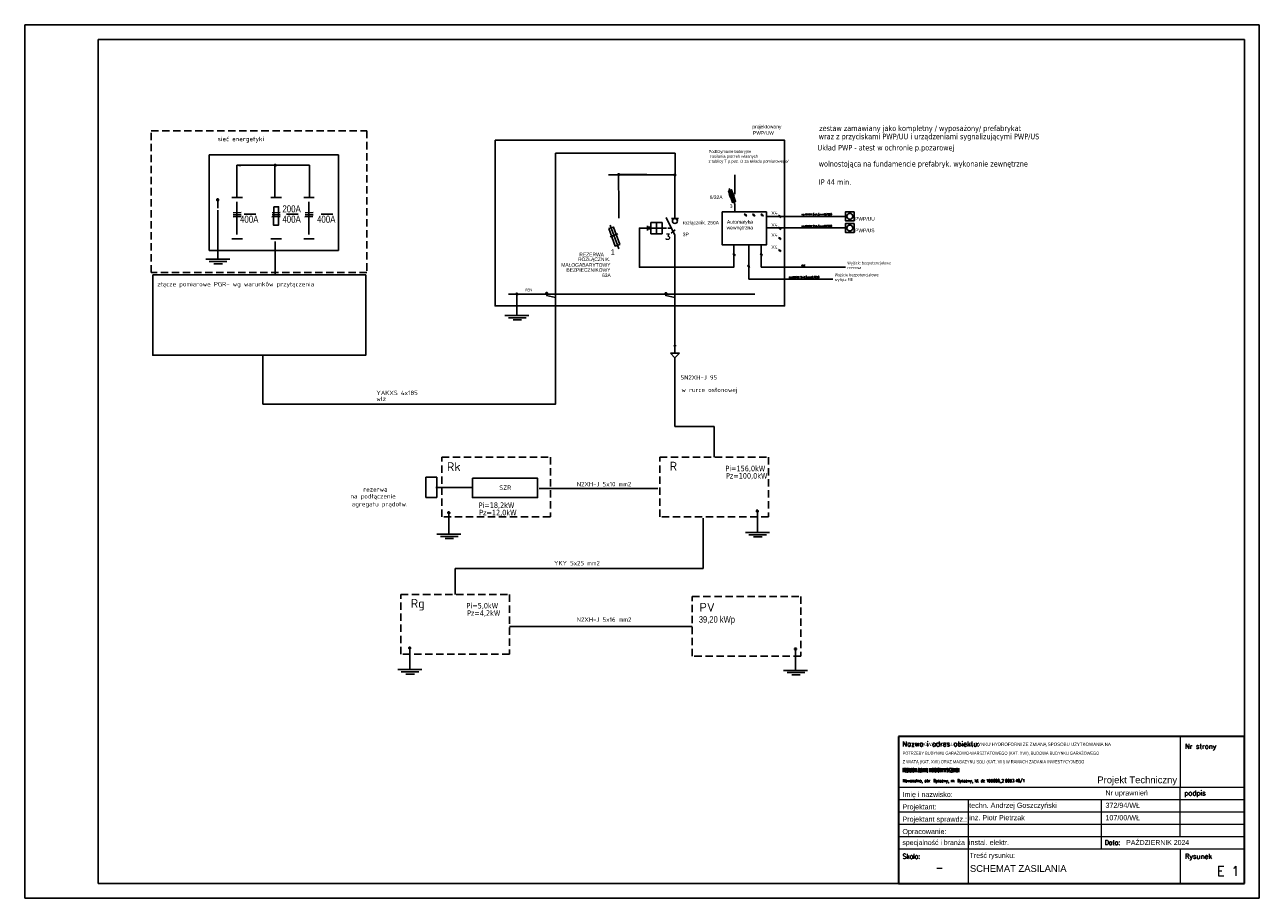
# Model space of a CAD drawing. Header units: millimetres. Extents: x 18084 to 47233, y 38174 to 56392.
# Tile 1 of 251: x 18084 to 22284, y 38302 to 41272. Entities that reach past the tile are written whole.
import ezdxf
from ezdxf.enums import TextEntityAlignment as Align

# ---------------------------------------------------------------- set-up
doc = ezdxf.new("R2010")
doc.units = ezdxf.units.MM
doc.header["$LTSCALE"] = 100
doc.linetypes.add('ACAD_ISO03W100', pattern=[30, 12, -18])
doc.linetypes.add('HIDDEN', pattern=[0.375, 0.25, -0.125])
for name, color, linetype, lineweight in [('- EL', 7, 'Continuous', 20), ('_TABELKA_Nr_Pióra__1', 7, 'Continuous', 13), ('A-tabelka', 251, 'Continuous', 20), ('Ekabel', 1, 'ACAD_ISO03W100', 50)]:
    doc.layers.add(name, color=color, linetype=linetype, lineweight=lineweight)
for name, color, linetype in [('.E-29-Schematy', 7, 'Continuous'), ('3', 7, 'Continuous'), ('4', 7, 'Continuous'), ('5', 7, 'Continuous'), ('E_ramka_wew', 10, 'Continuous'), ('el - schemat', 7, 'Continuous'), ('RAMKA', 1, 'Continuous')]:
    doc.layers.add(name, color=color, linetype=linetype)
doc.styles.add('ARIAL', font='arial.ttf', dxfattribs={"width": 0.8})
doc.styles.add('CP_ATTR', font='ROMANS.SHX')
doc.styles.add('GENERATED_STYLE_2', font='arial.ttf')
doc.styles.add('ROMANS', font='romans.shx', dxfattribs={"width": 0.7})
doc.styles.add('SIMPLEX', font='simplex.shx')
doc.styles.get("Standard").update_dxf_attribs({"font": 'arial.ttf'})
doc.styles.add('TAHOMA', font='tahoma.ttf')
doc.styles.add('technologia', font='isocpeur.ttf')
doc.styles.add('WMF-ARIAL0', font='ARIALN.TTF')

# ---------------------------------------------------------------- blocks, each defined once
blk = doc.blocks.new('Tabela_A+SPR_ADT')
at = {"color": 5, "lineweight": 35}
for p, q in [((0, 546.1), (-1286.3, 546.1)), ((-1286.3, 546.1), (-1286.3, 0)), ((0, 0), (0, 546.1)), ((-1286.3, 0), (0, 0))]:
    blk.add_line(p, q, dxfattribs=at)
for p, q in [((-238.9, 546.1), (-238.9, 358.3)), ((-1286.3, 358.3), (0, 358.3)), ((-238.9, 174.6), (-238.9, 358.3)), ((-1286.3, 312.4), (0, 312.4)), ((-1026.1, 128.6), (-1026.1, 312.4)), ((-531.9, 128.6), (-531.9, 312.4)), ((-1286.3, 266.4), (0, 266.4)), ((-1286.3, 220.5), (0, 220.5)), ((-1286.3, 174.6), (-422.6, 174.6)), ((-422.6, 174.6), (0, 174.6)), ((-1286.3, 128.6), (0, 128.6)), ((-1026.1, 0), (-1026.1, 128.6)), ((-238.9, 128.6), (-238.9, 0))]:
    blk.add_line(p, q)
at = {"color": 7, "linetype": 'Continuous', "style": 'ROMANS'}
blk.add_text('Nazwa i adres obiektu:', height=18.375, dxfattribs=at).set_placement((-1271.4, 509.4))
at = {"color": 7, "style": 'ROMANS'}
for s, p in [('Nr strony', (-221.4, 500.2)), ('podpis', (-224, 327.1)), ('Rysunek', (-221.4, 91.9))]:
    blk.add_text(s, height=18.38, dxfattribs=at).set_placement(p)
at = {"color": 7}
for s, height, style, width, p in [('Imię i nazwisko:', 19, 'ARIAL', 0.8, (-1271.4, 321.6)), ('Nr uprawnień', 19, 'ARIAL', 0.8, (-517, 327.1)), ('Projektant:', 19, 'ARIAL', 0.8, (-1271.4, 275.6)), ('Projektant sprawdz.:', 19, 'ARIAL', 0.8, (-1271.4, 229.7)), ('Opracowanie:', 19, 'ARIAL', 0.8, (-1271.4, 183.8)), ('specjalność i branża', 18.375, 'ARIAL', 0.8, (-1271.4, 143.3)), ('Data:', 18.38, 'ROMANS', 0.9, (-519.6, 143.3)), ('Skala:', 18.38, 'ROMANS', 0.8, (-1270.5, 91.9)), ('Treść rysunku:', 18.375, 'ARIAL', 0.8, (-1021.5, 95.4))]:
    blk.add_text(s, height=height, dxfattribs=dict(at, style=style, width=width)).set_placement(p)
for tag, p, height, style, width, flags in [('OBIEKT_1', (-1270.5, 438.3), 22, 'ROMANS', 0.72, 4), ('ADRES_1', (-1270.5, 405.9), 19, 'ROMANS', 0.75, 4), ('ADRES_2', (-1270.5, 376.1), 19, 'ROMANS', 0.75, 4), ('PROJEKTANT_ARCHITEKTURY', (-1023.3, 281.1), 19, 'ROMANS', 0.85, 8), ('UPR_1', (-517, 281.1), 19, 'ROMANS', 0.85, 4), ('PROJEKTANT_SPRAWDZAJACY', (-1023.3, 235.2), 19, 'ROMANS', 0.85, 8), ('UPR_2', (-517, 235.2), 19, 'ROMANS', 0.85, 4), ('OPRACOWANIE', (-1023.3, 189.3), 19, 'ROMANS', 0.7, 4), ('UPR_3', (-517, 189.3), 19, 'ROMANS', 0.85, 4), ('BRANŻA', (-1024.2, 143.3), 19, 'ARIAL', 0.9, 4)]:
    blk.add_attdef(tag, p, '', height=height, dxfattribs=dict(at, style=style, width=width, flags=flags))
at = {"color": 7, "style": 'ROMANS', "width": 0.85, "flags": 4}
blk.add_attdef('NAZWA', text='', height=22, dxfattribs=at).set_placement((-1270.5, 496.6), align=Align.TOP_LEFT)
at = {"color": 7, "style": 'ROMANS', "flags": 4}
blk.add_attdef('NR_STR', text='', height=36, dxfattribs=at).set_placement((-19.5, 436.5), align=Align.RIGHT)
at = {"color": 7, "lineweight": 35, "style": 'ROMANS', "width": 0.9, "flags": 4}
blk.add_attdef('DATA', (-440, 143.3), '', height=18.4, dxfattribs=at)
at = {"color": 5, "lineweight": 35, "style": 'ROMANS', "flags": 4}
blk.add_attdef('SKALA', text='', height=25, dxfattribs=at).set_placement((-1133.9, 58.5), align=Align.MIDDLE_CENTER)
at = {"color": 5, "lineweight": 35, "style": 'ROMANS', "width": 0.85, "flags": 4}
for tag, p in [('TEMAT', (-1024.2, 58)), ('TEMAT2', (-1024.2, 19.9))]:
    blk.add_attdef(tag, p, '', height=25, dxfattribs=at)
at = {"color": 5, "lineweight": 35, "style": 'ROMANS', "flags": 4}
blk.add_attdef('NR', text='', height=36, dxfattribs=at).set_placement((-18.4, 28.2), align=Align.RIGHT)

msp = doc.modelspace()

# ---------------------------------------------------------------- linework, layer by layer
at = {"layer": '.E-29-Schematy', "color": 0, "lineweight": 25}
for p, q in [((18805.7, 40685.8, 58.8), (18805.4, 40795.1, 78.4)), ((18935.1, 40685.8, 58.8), (18934.8, 40795.1, 78.4)), ((19053.3, 40685.4, 39.2), (19053, 40794.8, 58.8))]:
    msp.add_line(p, q, dxfattribs=at)
at = {"layer": '.E-29-Schematy', "color": 1, "lineweight": 25}
for p, q in [((20105.1, 40653.7, 39.2), (20104.7, 40763, 58.8)), ((20499.8, 40695.9, -139.2), (20499.8, 40761.5, -67.1)), ((20480.5, 40715.2), (20500.2, 40661.2)), ((20075.6, 40590.6, 39.2), (20105.1, 40509.7, 39.2))]:
    msp.add_line(p, q, dxfattribs=at)
at = {"layer": '.E-29-Schematy', "color": 0, "lineweight": 25, "elevation": 58.8}
for points in [[(18933.9, 40794.5, 5.37, 5.37, 1), (18939.3, 40794.5, 5.37, 5.37, 1)], [(18934.4, 40794.5, 4.5, 4.5, 1), (18938.9, 40794.5, 4.5, 4.5, 1)]]:
    msp.add_lwpolyline(points, format="xyseb", close=True, dxfattribs=at)
at = {"layer": '.E-29-Schematy', "color": 1, "lineweight": 25}
for points, elevation in [([(20102.1, 40762.8, 5.37, 5.37, 1), (20107.4, 40762.8, 5.37, 5.37, 1)], 58.8), ([(20102.5, 40762.8, 4.5, 4.5, 1), (20107, 40762.8, 4.5, 4.5, 1)], 58.8), ([(20293.4, 40761.5, 5.37, 5.37, 1), (20298.8, 40761.5, 5.37, 5.37, 1)], -29.4), ([(20293.9, 40761.5, 4.5, 4.5, 1), (20298.4, 40761.5, 4.5, 4.5, 1)], -29.4)]:
    msp.add_lwpolyline(points, format="xyseb", close=True, dxfattribs=dict(at, elevation=elevation))
at = {"layer": '.E-29-Schematy', "color": 1, "linetype": 'Continuous', "lineweight": 25}
msp.add_lwpolyline([(20500.1, 40635.9), (20500.1, 40661.2)], dxfattribs=at)
at = {"layer": '.E-29-Schematy', "color": 1}
msp.add_lwpolyline([(20202.6, 40580.8), (20175.2, 40580.8), (20175.2, 40447.5), (20496.5, 40447.5), (20496.5, 40523.5)], dxfattribs=at)
at = {"color": 0}
for p, q in [((18084.1, 41272.2), (22284.1, 41272.2)), ((18084.1, 41272.2), (18084.1, 38302.2)), ((22284.1, 41272.2), (22284.1, 38302.2)), ((18334.1, 41222.2), (18334.1, 38352.2)), ((18334.1, 41222.2), (22234.1, 41222.2)), ((22234.1, 41222.2), (22234.1, 38352.2)), ((18741.1, 40669.5), (18741.1, 40649)), ((18741.1, 40641.8), (18741.1, 40474.6)), ((18820.4, 40619.6, 58.8), (18792.8, 40619.3, 58.8)), ((18820.8, 40633.2, 58.8), (18793.2, 40632.9, 58.8)), ((18820.8, 40626.2, 58.8), (18793.2, 40625.9, 58.8)), ((18952.7, 40619.6, 58.8), (18925.1, 40619.3, 58.8)), ((18953.1, 40633.2, 58.8), (18925.5, 40632.9, 58.8)), ((18953.1, 40626.2, 58.8), (18925.5, 40625.9, 58.8)), ((19064.8, 40619.6, 58.8), (19037.2, 40619.3, 58.8)), ((19065.3, 40633.2, 58.8), (19037.7, 40632.9, 58.8)), ((19065.3, 40626.2, 58.8), (19037.7, 40625.9, 58.8)), ((18741.1, 40474.6), (18700.2, 40474.6)), ((18712.1, 40467), (18772.2, 40467)), ((18728, 40459.6), (18756.9, 40459.6)), ((18781.9, 40474.6), (18741.1, 40474.6)), ((18334.1, 38352.2), (22234.1, 38352.2)), ((18084.1, 38302.2), (22284.1, 38302.2))]:
    msp.add_line(p, q, dxfattribs=at)
at = {"color": 1}
for p, q in [((20266.8, 40835.2), (20296.7, 40835.2)), ((20296.7, 40835.2), (20296.9, 40803.7, -29.4)), ((20296.9, 40761.5, -29.4), (20296.9, 40803.7, -29.4)), ((20070.5, 40762.3, -0.4), (20296.9, 40761.9, -35.6)), ((20296.1, 40652.8), (20296.1, 40761.7, -29.4)), ((20496.5, 40698.7), (20479.3, 40692.3)), ((20497.7, 40695.5), (20480.5, 40689)), ((20498.9, 40692.2), (20481.7, 40685.8)), ((20105.1, 40614.2, 39.2), (20105.1, 40653.7, 39.2)), ((20296.1, 40556.8), (20266.1, 40616.8)), ((20296.1, 40613.3), (20296.1, 40652.8)), ((20531.9, 40628.8), (20540.5, 40621.1)), ((20560.1, 40628.8), (20568.7, 40621.1)), ((20588.3, 40628.8), (20596.9, 40621.1)), ((20648.7, 40624.2), (20657.3, 40616.6)), ((20202.6, 40588.6), (20202.6, 40572.9)), ((20214.5, 40583.7), (20202.6, 40583.7)), ((20214.5, 40577.9), (20202.6, 40577.9)), ((20214.5, 40600), (20252.9, 40600)), ((20214.5, 40561.6), (20214.5, 40600)), ((20252.9, 40580.8), (20214.5, 40580.8)), ((20233.7, 40600), (20233.7, 40561.6)), ((20252.9, 40600), (20252.9, 40561.6)), ((20252.9, 40580.8), (20267.3, 40580.8)), ((20272.1, 40580.8), (20284.1, 40580.8)), ((20283, 40563), (20297.2, 40574.5)), ((20284.1, 40613.3), (20308.1, 40613.3)), ((20648.7, 40583.3), (20657.3, 40575.6)), ((20101.4, 40561, 39.2), (20075.5, 40551.3, 39.2)), ((20252.9, 40561.6), (20214.5, 40561.6)), ((20296.1, 40544.8), (20296.1, 40556.8)), ((20296.1, 40508.8), (20296.1, 40544.8)), ((20648.7, 40549.2), (20657.3, 40541.6)), ((20296.1, 40508.8), (20296.1, 40381.9)), ((20493.4, 40494.6), (20501.9, 40487)), ((20585.9, 40494.6), (20594.5, 40487)), ((20648.7, 40508.3), (20657.3, 40500.6)), ((20542.9, 40454.2), (20551.5, 40446.6)), ((20296.1, 40381.9), (20296.1, 40181)), ((19758.8, 40349), (19758.8, 40328.5)), ((19758.8, 40328.6), (19758.8, 40283.5)), ((19758.8, 40283.5), (19718, 40283.5)), ((19799.6, 40283.5), (19758.8, 40283.5)), ((19729.8, 40275.9), (19789.9, 40275.9)), ((19745.7, 40268.4), (19774.7, 40268.4)), ((20296.1, 40140), (20280.7, 40155.3)), ((20280.7, 40155.3), (20296.1, 40155.3)), ((20296.1, 40181), (20296.1, 40155.3)), ((20296.1, 40155.3), (20311.5, 40155.3)), ((20311.5, 40155.3), (20296.1, 40140)), ((20576.5, 39611.4), (20576.5, 39590.9)), ((19527.2, 39605.7), (19527.2, 39585.1)), ((19527.2, 39585.2), (19527.2, 39540.1)), ((20576.5, 39590.9), (20576.5, 39545.8)), ((19527.2, 39540.1), (19486.4, 39540.1)), ((19498.2, 39532.5), (19558.3, 39532.5)), ((19514.1, 39525), (19543.1, 39525)), ((19568.1, 39540.1), (19527.2, 39540.1)), ((20576.5, 39545.8), (20535.7, 39545.8)), ((20547.6, 39538.2), (20607.7, 39538.2)), ((20563.5, 39530.7), (20592.4, 39530.7)), ((20617.4, 39545.8), (20576.5, 39545.8)), ((19394.3, 39145.3), (19394.3, 39124.8)), ((19394.3, 39124.9), (19394.3, 39079.8)), ((20706.6, 39142.5), (20706.6, 39121.9)), ((20706.6, 39122), (20706.6, 39076.9)), ((19394.3, 39079.8), (19353.4, 39079.8)), ((19365.3, 39072.2), (19425.4, 39072.2)), ((19381.2, 39064.7), (19410.1, 39064.7)), ((19435.1, 39079.8), (19394.3, 39079.8)), ((20706.6, 39076.9), (20665.8, 39076.9)), ((20677.7, 39069.3), (20737.8, 39069.3)), ((20693.5, 39061.8), (20722.5, 39061.8)), ((20747.5, 39076.9), (20706.6, 39076.9))]:
    msp.add_line(p, q, dxfattribs=at)
msp.add_line((19053.3, 40685, 39.2), (19053.3, 40685.4, 39.2))
for points in [[(20478, 40707.4), (20488.3, 40711), (20502.2, 40671.6), (20491.9, 40667.9)], [(20457.2, 40635.9), (20607.5, 40635.9), (20607.5, 40523.5), (20457.2, 40523.5)], [(20906.2, 40635.7), (20876.2, 40635.7), (20876.2, 40605.6), (20906.2, 40605.6)], [(20906.2, 40596.1), (20876.2, 40596.1), (20876.2, 40566.1), (20906.2, 40566.1)]]:
    msp.add_lwpolyline(points, close=True, dxfattribs=at)
at = {"color": 0, "elevation": 58.8}
msp.add_lwpolyline([(18931.4, 40653.1), (18947.9, 40653), (18947.3, 40590.2), (18930.8, 40590.3)], close=True, dxfattribs=at)
at = {"color": 1, "elevation": 39.2}
msp.add_lwpolyline([(20071.7, 40578.9), (20087.2, 40584.4), (20108.2, 40525.2), (20092.7, 40519.7)], close=True, dxfattribs=at)
at = {"color": 1}
for centre, radius in [((20536, 40625.2), 1.92), ((20564.1, 40625.2), 1.92), ((20592.3, 40625.2), 1.92), ((20652.7, 40620.6), 1.92), ((20891.2, 40620.6), 9.97), ((20296.1, 40604.8), 8.49), ((20652.7, 40579.7), 1.92), ((20891.2, 40581.1), 9.97), ((20652.7, 40545.7), 1.92), ((20497.4, 40491), 1.92), ((20589.9, 40491), 1.92), ((20652.7, 40504.7), 1.92), ((20547, 40450.6), 1.92), ((20296.1, 40181), 2.01)]:
    msp.add_circle(centre, radius, dxfattribs=at)
at = {"layer": '4', "color": 1}
for p, q in [((20266.8, 40835.2), (19890.1, 40835.2)), ((19890.1, 40835.2), (19890.1, 40632.2))]:
    msp.add_line(p, q, dxfattribs=at)
at = {"layer": '4', "color": 7}
msp.add_lwpolyline([(18743.9, 40676.9), (18743.9, 40675.1), (18742.1, 40673.9), (18740.9, 40673.9), (18739.1, 40673.9), (18737.9, 40675.1), (18737.9, 40676.9), (18737.9, 40678.1), (18739.1, 40679.9), (18740.9, 40679.9), (18742.1, 40679.9), (18743.9, 40678.1), (18743.9, 40676.9)], close=True, dxfattribs=at)
msp.add_lwpolyline([(18741.1, 40669.5), (18741.1, 40676.7)], dxfattribs=at)
at = {"layer": '4', "color": 1}
for points in [[(19761.6, 40356.4), (19761.6, 40354.6), (19759.8, 40353.4), (19758.6, 40353.4), (19756.8, 40353.4), (19755.6, 40354.6), (19755.6, 40356.4), (19755.6, 40357.6), (19756.8, 40359.4), (19758.6, 40359.4), (19759.8, 40359.4), (19761.6, 40357.6), (19761.6, 40356.4)], [(19862.9, 40358.6), (19862.9, 40356.8), (19861.1, 40355.6), (19859.9, 40355.6), (19858.1, 40355.6), (19856.9, 40356.8), (19856.9, 40358.6), (19856.9, 40359.8), (19858.1, 40361.6), (19859.9, 40361.6), (19861.1, 40361.6), (19862.9, 40359.8), (19862.9, 40358.6)], [(20268.4, 40357.8), (20268.4, 40356), (20266.6, 40354.8), (20265.4, 40354.8), (20263.6, 40354.8), (20262.4, 40356), (20262.4, 40357.8), (20262.4, 40359), (20263.6, 40360.8), (20265.4, 40360.8), (20266.6, 40360.8), (20268.4, 40359), (20268.4, 40357.8)], [(19530, 39613), (19530, 39611.2), (19528.2, 39610), (19527, 39610), (19525.2, 39610), (19524, 39611.2), (19524, 39613), (19524, 39614.2), (19525.2, 39616), (19527, 39616), (19528.2, 39616), (19530, 39614.2), (19530, 39613)], [(20579.3, 39618.7), (20579.3, 39616.9), (20577.5, 39615.7), (20576.3, 39615.7), (20574.5, 39615.7), (20573.3, 39616.9), (20573.3, 39618.7), (20573.3, 39619.9), (20574.5, 39621.7), (20576.3, 39621.7), (20577.5, 39621.7), (20579.3, 39619.9), (20579.3, 39618.7)], [(19397.1, 39152.7), (19397.1, 39150.9), (19395.3, 39149.7), (19394.1, 39149.7), (19392.3, 39149.7), (19391.1, 39150.9), (19391.1, 39152.7), (19391.1, 39153.9), (19392.3, 39155.7), (19394.1, 39155.7), (19395.3, 39155.7), (19397.1, 39153.9), (19397.1, 39152.7)], [(20709.4, 39149.8), (20709.4, 39148), (20707.6, 39146.8), (20706.4, 39146.8), (20704.6, 39146.8), (20703.4, 39148), (20703.4, 39149.8), (20703.4, 39151), (20704.6, 39152.8), (20706.4, 39152.8), (20707.6, 39152.8), (20709.4, 39151), (20709.4, 39149.8)]]:
    msp.add_lwpolyline(points, close=True, dxfattribs=at)
for points in [[(19758.8, 40349), (19758.8, 40356.2)], [(19889.9, 40345), (19859.6, 40351.7)], [(19860.1, 40351.3), (19860.1, 40358.5)], [(20295.4, 40344.3), (20265.1, 40351)], [(20265.6, 40350.5), (20265.6, 40357.7)], [(19527.2, 39605.7), (19527.2, 39612.9)], [(20576.5, 39611.4), (20576.5, 39618.6)], [(19394.3, 39145.3), (19394.3, 39152.5)], [(20706.6, 39142.5), (20706.6, 39149.7)]]:
    msp.add_lwpolyline(points, dxfattribs=at)
at = {"layer": '5', "lineweight": -2}
for p, q in [((18818.2, 40792.3), (18805.4, 40795.1, 78.4)), ((18805.4, 40795.1, 78.4), (19053, 40794.8, 58.8)), ((18789.1, 40685), (18824.9, 40685)), ((18805.5, 40669.5), (18805.5, 40558.8)), ((18921.4, 40685), (18957.2, 40685)), ((19033.5, 40685), (19069.3, 40685)), ((19050.4, 40669.5), (19050.4, 40558.8)), ((18830.7, 40628), (18870.6, 40628)), ((18974.8, 40628), (19014.7, 40628)), ((19092.7, 40628), (19132.5, 40628)), ((18789.1, 40544.1), (18824.9, 40544.1)), ((18921.4, 40544.1), (18957.2, 40544.1)), ((19033.5, 40544.1), (19069.3, 40544.1)), ((20547, 40483.1), (20547, 40523.5))]:
    msp.add_line(p, q, dxfattribs=at)
at = {"layer": '5', "color": 1, "lineweight": -2}
for p, q in [((20200.7, 40762.5, 13.2), (20102.1, 40762.8, 58.8)), ((20291.1, 40762.3, -0.4), (20200.7, 40762.5, 13.2)), ((19729.4, 40355.8), (20567.5, 40355.8)), ((18893.9, 40148.9), (18893.9, 39982.4))]:
    msp.add_line(p, q, dxfattribs=at)
at = {"layer": '5', "linetype": 'HIDDEN', "lineweight": -2}
for points in [[(18514.1, 40910.9), (19247.6, 40910.9), (19247.6, 40429.5), (18514.1, 40429.5)], [(19502.9, 39801.8), (19872.3, 39801.8), (19872.3, 39599.1), (19502.9, 39599.1)], [(20244.7, 39801.8), (20614.1, 39801.8), (20614.1, 39599.1), (20244.7, 39599.1)], [(19364.1, 39335.3), (19733.5, 39335.3), (19733.5, 39132.5), (19364.1, 39132.5)], [(20355.2, 39328), (20724.6, 39328), (20724.6, 39125.3), (20355.2, 39125.3)]]:
    msp.add_lwpolyline(points, close=True, dxfattribs=at)
at = {"layer": '5', "color": 1, "lineweight": -2}
msp.add_lwpolyline([(19684.1, 40879.2), (20669, 40879.2), (20669, 40315.9), (19684.1, 40315.9)], close=True, dxfattribs=at)
at = {"layer": '5', "linetype": 'ACAD_ISO03W100', "lineweight": -2}
msp.add_lwpolyline([(18711.8, 40829.7), (19151.3, 40829.7), (19151.3, 40505), (18711.8, 40505)], close=True, dxfattribs=at)
at = {"layer": '5', "color": 1, "lineweight": -2}
msp.add_lwpolyline([(19890.1, 40542.2), (19890.1, 39982.4), (18893.9, 39982.4)], dxfattribs=at)
at = {"layer": 'E_ramka_wew', "color": 1}
msp.add_line((19890.1, 40632.2), (19890.1, 40542.2), dxfattribs=at)
at = {"layer": 'Ekabel', "lineweight": -2}
for p, q in [((20296.1, 40140), (20296.1, 39906.5)), ((20296.1, 39906.5), (20429.4, 39906.5)), ((20429.4, 39801.8), (20429.4, 39906.5)), ((19482.3, 39698.8), (19607.6, 39698.8)), ((19833.9, 39695.7), (20025.4, 39695.7)), ((19941.1, 39695.7), (20132.6, 39695.7)), ((20046.9, 39695.7), (20238.4, 39695.7)), ((20355.2, 39226.7), (19733.5, 39226.7))]:
    msp.add_line(p, q, dxfattribs=at)
at = {"layer": 'Ekabel', "linetype": 'ByBlock', "lineweight": -2}
for p, q in [((20392.7, 39423.7), (20392.7, 39594.9)), ((19548.8, 39335.3), (19548.8, 39423.7)), ((19548.8, 39423.7), (20392.7, 39423.7))]:
    msp.add_line(p, q, dxfattribs=at)
at = {"layer": 'Ekabel', "color": 0, "lineweight": -2}
msp.add_lwpolyline([(19448.3, 39733.7), (19486.2, 39733.7), (19486.2, 39665), (19448.3, 39665)], close=True, dxfattribs=at)
at = {"layer": 'Ekabel', "linetype": 'ByBlock', "lineweight": -2}
msp.add_lwpolyline([(19607.4, 39730.3), (19828.9, 39730.3), (19828.9, 39664.7), (19607.4, 39664.7)], close=True, dxfattribs=at)
at = {"layer": 'el - schemat', "color": 1}
for p, q in [((20607.5, 40620.6), (20876.2, 40620.6)), ((20607.5, 40581.1), (20876.2, 40581.1)), ((20589.9, 40523.5), (20589.9, 40447.5)), ((20547, 40483.1), (20547, 40407.2)), ((20589.9, 40447.5), (20876.2, 40447.5)), ((20547, 40407.2), (20833.2, 40407.2))]:
    msp.add_line(p, q, dxfattribs=at)
at = {"layer": 'el - schemat', "linetype": 'ByBlock', "lineweight": -2}
msp.add_line((18936.5, 40534.7), (18936.5, 40425), dxfattribs=at)
msp.add_lwpolyline([(18519.8, 40421.4), (19244.3, 40421.4), (19244.3, 40148.5), (18519.8, 40148.5)], close=True, dxfattribs=at)

# ---------------------------------------------------------------- block references
at = {"layer": 'A-tabelka', "lineweight": 60}
ref = msp.add_blockref('Tabela_A+SPR_ADT', (22234.1, 38352.2), dxfattribs=dict(at, xscale=0.9155413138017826, yscale=0.9155413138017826, zscale=0.9155413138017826))
ref.add_attrib('OBIEKT_1', 'PRZEBUDOWA I ROZBUDOWA BUDYNKU HYDROFORNI ZE ZMIANĄ SPOSOBU UŻYTKOWANIA NA', (21070.9, 38820.2), dxfattribs={"layer": '0', "color": 7, "lineweight": 30, "height": 11, "style": 'ARIAL', "width": 0.9})
ref.add_attrib('NR', 'E 1', dxfattribs={"layer": '0', "color": 5, "lineweight": 35, "height": 32.96, "style": 'ROMANS'}).set_placement((22217.3, 38378), align=Align.RIGHT)
ref.add_attrib('UPR_1', '372/94/WŁ', (21760.8, 38609.5), dxfattribs={"layer": '0', "color": 7, "height": 17.4, "style": 'ARIAL'})
ref.add_attrib('DATA', 'PAŹDZIERNIK 2024', (21831.3, 38483.4), dxfattribs={"layer": '0', "color": 7, "lineweight": 35, "height": 16.823, "style": 'ARIAL'})
ref.add_attrib('TEMAT', 'SCHEMAT ZASILANIA', (21299.7, 38392), dxfattribs={"layer": '0', "color": 5, "lineweight": 35, "height": 22.889, "style": 'ARIAL'})
ref.add_attrib('TEMAT2', 'PRZEBUDOWA BUDYNKU HYDROFORNI W BYSZEWACH', (21070.4, 38730.4), dxfattribs={"layer": '0', "color": 5, "lineweight": 30, "height": 14, "style": 'SIMPLEX', "width": 0.32})
ref.add_attrib('ADRES_1', 'Z WIATĄ (KAT. XVII) ORAZ MAGAZYNU SOLI (KAT. VIII) W RAMACH ZADANIA INWESTYCYJNEGO ', (21070.9, 38760.8), dxfattribs={"layer": '0', "color": 7, "lineweight": 30, "height": 11, "style": 'ARIAL', "width": 0.7})
ref.add_attrib('ADRES_2', 'Nowosolna, obr. Byszewy, m. Byszewy, id. dz.100608_2.0003.48/1', (21070.9, 38696.5), dxfattribs={"layer": '0', "color": 7, "height": 10.395, "style": 'ROMANS', "width": 0.75})
ref.add_attrib('BRANŻA', 'instal. elektr.', (21296.4, 38483.4), dxfattribs={"layer": '0', "color": 7, "height": 17.395, "style": 'ARIAL'})
ref.add_attrib('PROJEKTANT_ARCHITEKTURY', 'techn. Andrzej Goszczyński ', (21297.2, 38609.5), dxfattribs={"layer": '0', "color": 7, "height": 17.395, "style": 'ARIAL'})
ref.add_attrib('SKALA', '-', dxfattribs={"layer": '0', "color": 5, "lineweight": 35, "height": 22.9, "style": 'ROMANS'}).set_placement((21196, 38405.7), align=Align.MIDDLE_CENTER)
ref.add_attrib('PROJEKTANT_SPRAWDZAJACY', 'inż. Piotr Pietrzak', (21297.2, 38567.5), dxfattribs={"layer": '0', "color": 7, "height": 17.395, "style": 'ARIAL'})
ref.add_attrib('UPR_2', '107/00/WŁ', (21760.8, 38567.5), dxfattribs={"layer": '0', "color": 7, "height": 17.4, "style": 'ARIAL'})
ref.add_attrib('OBIEKT_2', 'POTRZEBY BUDYNKU GARAŻOWO-WARSZTATOWEGO (KAT. XVII), BUDOWA BUDYNKU GARAŻOWEGO', (21070.9, 38789.9), dxfattribs={"layer": '0', "color": 7, "lineweight": 30, "height": 11, "style": 'ARIAL', "width": 0.7})

# ---------------------------------------------------------------- texts
at = {"layer": '- EL', "color": 1, "insert": (20410.5, 40846), "char_height": 9.9, "width": 260.759, "attachment_point": 1}
msp.add_mtext('\\A1;Podtrzymanie bateryjne \\P zasilania potrzeb własnych\\Pz tablicy T p.poz. /z za układu pomiarowego/\\H1.6276x; ', dxfattribs=at)
at = {"layer": '.E-29-Schematy', "color": 1, "lineweight": 25, "style": 'WMF-ARIAL0'}
for tag, p, height in [('3', (20482.8, 40649.4), 12), ('1', (20077.7, 40490.5, 98.1), 18)]:
    msp.add_attdef(tag, p, '1', height=height, dxfattribs=at)
at = {"style": 'technologia'}
for s, height, p in [('sieć energetyki', 15.124, (18740.2, 40876.1)), ('złącze pomiarowe PGR- wg warunków przyłączenia', 15.124, (18535.1, 40382.7)), ('YAKXS 4x185', 15.124, (19280.6, 40012.9)), ('wlz ', 15.12, (19280.6, 39993)), ('rezerwa', 15.12, (19235.8, 39684.8)), ('na podłączenie', 15.124, (19192.2, 39661.4)), ('agregatu prądotw.', 15.124, (19196.8, 39634.8))]:
    msp.add_text(s, height=height, dxfattribs=at).set_placement(p)
at = {"color": 1}
for s, height, style, p in [('X4', 11.82, 'technologia', (20623.9, 40626)), ('np.NHXH 5x1,5mm2/E90 ', 6.076, 'ROMANS', (20726.6, 40624.2)), ('X4', 11.82, 'technologia', (20623.9, 40585)), ('np.NHXH 2x1,5mm2/E90 ', 6.076, 'ROMANS', (20726.6, 40584.7)), ('3', 19.2, 'CP_ATTR', (20263.5, 40541.5)), ('X4', 11.82, 'technologia', (20623.9, 40551)), ('X4', 11.82, 'technologia', (20623.9, 40510)), ('rez.', 6.08, 'ROMANS', (20726.6, 40451.2)), ('np.NHXH 2x1,5mm2/E90 ', 6.076, 'ROMANS', (20683.9, 40410.8))]:
    msp.add_text(s, height=height, dxfattribs=dict(at, style=style)).set_placement(p)
at = {"color": 0, "style": 'technologia'}
for s, height, p in [('5N2XH-J 95', 15.12, (20315.2, 40065.5)), ('w rurce osłonowej', 15.124, (20318.4, 40023.2))]:
    msp.add_text(s, height=height, dxfattribs=at).set_placement(p)
at = {"style": 'technologia'}
for s, height, p in [('SZR', 15.12, (19719.1, 39686.2)), ('N2XH-J 5x10 mm2', 15.124, (20055, 39698.1)), ('YKY 5x25 mm2', 15.124, (19962.8, 39429.4)), ('N2XH-J 5x16 mm2', 15.124, (20055, 39237.8))]:
    msp.add_text(s, height=height, dxfattribs=at).set_placement(p, align=Align.BOTTOM_CENTER)
at = {"color": 1, "char_height": 12, "attachment_point": 1}
for s, insert, width in [('\\A1;projektowany', (20559.5, 40931.6), 351.388), ('\\A1;PWP/UW', (20561.8, 40910.3), 351.388), ('\\A1;PWP/UU ', (20909.1, 40618.2), 351.388), ('\\A1;rozłącznik. 250A\\P\\P3P ', (20322.9, 40605.1), 351.388), ('\\pxi3.8554;Automatyka \\P\\pi3.7817;wewnętrzna ', (20426.8, 40608.1), 134.071), ('\\A1;PWP/US ', (20909.1, 40578.7), 351.388)]:
    msp.add_mtext(s, dxfattribs=dict(at, insert=insert, width=width))
at = {"color": 1, "char_height": 30.25, "width": 702.776, "attachment_point": 1, "style": 'technologia'}
for s, insert in [('\\A1;Rk', (19520.5, 39784.8)), ('\\A1;R', (20278.2, 39786.5)), ('\\A1;Rg', (19397.6, 39320)), ('\\A1;PV', (20379.7, 39306.5))]:
    msp.add_mtext(s, dxfattribs=dict(at, insert=insert))
at = {"color": 1, "width": 0.8}
for tag, height, p in [('200A', 24, (19023.4, 40634)), ('6/32A', 12, (20458.1, 40679.5)), ('REZERWA', 12, (20054.6, 40484.9)), ('MAŁOGABARYTOWY', 12, (20076.8, 40449.5)), ('ROZŁĄCZNIK.', 12, (20076.8, 40468.7)), ('BEZPIECZNIKOWY', 12, (20076.8, 40432.4)), ('63A', 12, (20077.9, 40414.2))]:
    msp.add_attdef(tag, text='6A', height=height, dxfattribs=at).set_placement(p, align=Align.RIGHT)
at = {"color": 0, "width": 0.8}
for p in [(18879.3, 40598.9), (19023.4, 40598.9), (19141.3, 40598.9)]:
    msp.add_attdef('400A', text='6A', height=24, dxfattribs=at).set_placement(p, align=Align.RIGHT)
at = {"layer": '3', "color": 1, "style": 'TAHOMA'}
msp.add_text('PEN', height=9.6, dxfattribs=at).set_placement((19786.7, 40365.5))
at = {"layer": '3', "color": 1, "char_height": 9.6, "width": 161.049, "attachment_point": 1, "style": 'TAHOMA'}
for s, insert in [('\\A1;Wyjście bezpotencjałowe \\Prezerwa', (20882.7, 40466.8)), ('\\A1;Wyjście bezpotencjałowe \\Pwyłącz ME\\H1.6276x; ', (20839.7, 40426.5))]:
    msp.add_mtext(s, dxfattribs=dict(at, insert=insert))
at = {"layer": '4', "color": 7, "style": 'TAHOMA'}
for s, p in [('zestaw zamawiany jako kompletny / wyposażony/ prefabrykat', (20786.8, 40910.7)), ('Układ PWP - atest w ochronie p.pozarowej', (20781.2, 40844.7)), ('wraz z przyciskami PWP/UU i urządzeniami sygnalizującymi PWP/US', (20785.2, 40882.8)), ('wolnostojąca na fundamencie prefabryk. wykonanie zewnętrzne', (20785.3, 40789.9)), ('IP 44 min.', (20785.3, 40727.9)), ('Pi=156,0kW', (20467.6, 39754.1)), ('Pz=100,0kW', (20469.6, 39729.1)), ('Pi=18,2kW', (19628.2, 39629.2)), ('Pz=12,0kW', (19630.1, 39604.2)), ('Pi=5,0kW', (19587, 39287.6)), ('Pz=4,2kW', (19589, 39262.5))]:
    msp.add_text(s, height=18.72, dxfattribs=at).set_placement(p)
at = {"layer": '_TABELKA_Nr_Pióra__1', "linetype": 'Continuous', "insert": (21733.1, 38716.4), "char_height": 23, "attachment_point": 1, "style": 'GENERATED_STYLE_2'}
msp.add_mtext('Projekt Techniczny', dxfattribs=at)
at = {"layer": 'RAMKA', "color": 0, "linetype": 'Continuous', "style": 'GENERATED_STYLE_2', "width": 0.8}
msp.add_text(' 39,20 kWp', height=22.11, dxfattribs=at).set_placement((20435.3, 39232.6), align=Align.BOTTOM_CENTER)

doc.saveas('drawing.dxf')
